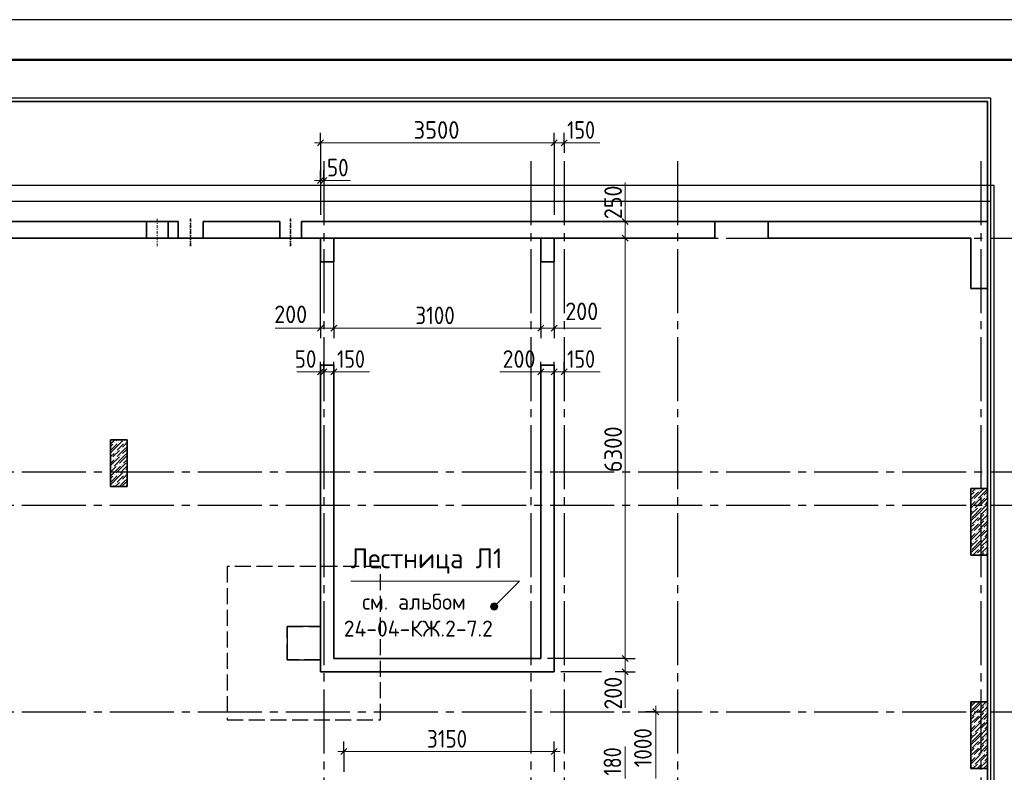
# Model space of a CAD drawing. Header units: millimetres. Extents: x 0 to 21000, y 0 to 14850.
# Tile 9 of 9: x 10689 to 16840, y 10149 to 14850. Entities that reach past the tile are written whole.
import ezdxf

# ---------------------------------------------------------------- set-up
doc = ezdxf.new("R2010")
doc.units = ezdxf.units.MM
doc.linetypes.add('______2', pattern=[135, 100, -35])
doc.linetypes.add('______5', pattern=[550, 400, -50, 50, -50])
for name, color, linetype, lineweight in [('Standard', 7, 'Continuous', 25), ('ЖБ Лента фундамента под плитной частью', 7, 'Continuous', 25), ('ЖБ Пилон', 180, 'Continuous', 25), ('Общий01', 7, 'Continuous', 13), ('Примечания', 7, 'Continuous', 13), ('Размерная линия_ общее', 7, 'Continuous', 13)]:
    doc.layers.add(name, color=color, linetype=linetype, lineweight=lineweight)
doc.layers.add('ЖБ Плита Фундамента верхний уровень', color=7, linetype='Continuous', lineweight=25, true_color=0x783c14)
doc.layers.add('ЖБ Стена верхний уровень', color=7, linetype='Continuous', lineweight=25, true_color=0x006e00)
doc.layers.add('Оси', color=7, linetype='______5', true_color=0x656565)
doc.styles.add('ISOCPEUR', font='txt')

msp = doc.modelspace()

# ---------------------------------------------------------------- hatches: boundary and pattern name
at = {"layer": 'ЖБ Пилон', "linetype": 'Continuous', "lineweight": 18, "transparency": 33554687}
for points in [[(11278.75061035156, 12209.49096679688), (11281.25, 12211.99035644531), (11283.75244140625, 12209.49096679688), (11281.25, 12206.99157714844)], [(11305.65795898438, 12210.54077148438), (11308.15734863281, 12213.04016113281), (11310.65979003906, 12210.54077148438), (11308.15734863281, 12208.03833007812)], [(11345.66345214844, 12210.54077148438), (11348.15673828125, 12213.04016113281), (11350.6591796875, 12210.54077148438), (11348.15673828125, 12208.03833007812)], [(11285.65979003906, 12150.537109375), (11288.16223144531, 12153.03955078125), (11290.66162109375, 12150.537109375), (11288.16223144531, 12148.03771972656)], [(11318.75, 12169.49157714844), (11321.24938964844, 12171.99096679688), (11323.75183105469, 12169.49157714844), (11321.24938964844, 12166.9921875)], [(11318.75, 12129.4921875), (11321.24938964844, 12131.99462890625), (11323.75183105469, 12129.4921875), (11321.24938964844, 12126.99279785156)], [(11258.75244140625, 12109.49096679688), (11261.24877929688, 12111.99035644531), (11263.75122070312, 12109.49096679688), (11261.24877929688, 12106.99157714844)], [(11285.65979003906, 12110.53771972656), (11288.16223144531, 12113.04016113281), (11290.66162109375, 12110.53771972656), (11288.16223144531, 12108.03833007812)], [(11298.75183105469, 12069.49157714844), (11301.25427246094, 12071.99096679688), (11303.75366210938, 12069.49157714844), (11301.25427246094, 12066.9921875)], [(11325.6591796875, 12070.54138183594), (11328.16162109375, 12073.04077148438), (11330.66101074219, 12070.54138183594), (11328.16162109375, 12068.03894042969)], [(11358.75244140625, 12089.49279785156), (11360.45837402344, 12091.20290145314), (11360.45837402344, 12087.78477974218)], [(11265.65856933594, 12050.537109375), (11268.16101074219, 12053.03955078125), (11270.66040039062, 12050.537109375), (11268.16101074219, 12048.03771972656)], [(11278.75061035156, 12009.49096679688), (11281.25, 12011.99035644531), (11283.75244140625, 12009.49096679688), (11281.25, 12006.99157714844)], [(11305.65795898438, 12010.53771972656), (11308.15734863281, 12013.04016113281), (11310.65979003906, 12010.53771972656), (11308.15734863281, 12008.03833007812)], [(11338.75122070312, 12029.4921875), (11341.25366210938, 12031.99462890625), (11343.75305175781, 12029.4921875), (11341.25366210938, 12026.99279785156)], [(11345.66345214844, 12010.53771972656), (11348.15673828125, 12013.04016113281), (11350.6591796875, 12010.53771972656), (11348.15673828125, 12008.03833007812)], [(11285.65979003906, 11950.537109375), (11288.16223144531, 11953.03955078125), (11290.66162109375, 11950.537109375), (11288.16223144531, 11948.03771972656)], [(11318.75, 11969.49157714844), (11321.24938964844, 11971.99096679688), (11323.75183105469, 11969.49157714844), (11321.24938964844, 11966.9921875)], [(16658.74938964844, 11909.49096679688), (16661.24877929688, 11911.99035644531), (16663.75122070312, 11909.49096679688), (16661.24877929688, 11906.99157714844)], [(16685.66284179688, 11910.53771972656), (16688.16223144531, 11913.04016113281), (16690.66162109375, 11910.53771972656), (16688.16223144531, 11908.03833007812)], [(16698.7548828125, 11869.49157714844), (16701.25427246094, 11871.99096679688), (16703.75366210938, 11869.49157714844), (16701.25427246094, 11866.9921875)], [(16725.66223144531, 11870.54138183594), (16728.16162109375, 11873.04077148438), (16730.66101074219, 11870.54138183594), (16728.16162109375, 11868.03894042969)], [(16638.75122070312, 11849.49035644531), (16641.25366210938, 11851.98974609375), (16643.75305175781, 11849.49035644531), (16641.25366210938, 11846.99096679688)], [(16665.65856933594, 11850.537109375), (16668.16101074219, 11853.03955078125), (16670.66040039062, 11850.537109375), (16668.16101074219, 11848.03771972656)], [(16678.75061035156, 11809.49096679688), (16681.25305175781, 11811.99035644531), (16683.75244140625, 11809.49096679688), (16681.25305175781, 11806.99157714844)], [(16705.65795898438, 11810.53771972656), (16708.16040039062, 11813.04016113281), (16710.65979003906, 11810.53771972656), (16708.16040039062, 11808.03833007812)], [(16645.65734863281, 11790.53649902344), (16648.15979003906, 11793.03894042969), (16650.6591796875, 11790.53649902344), (16648.15979003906, 11788.04016113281)], [(16685.66284179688, 11750.537109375), (16688.16223144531, 11753.03955078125), (16690.66162109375, 11750.537109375), (16688.16223144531, 11748.03771972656)], [(16718.75, 11769.49157714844), (16721.25244140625, 11771.99096679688), (16723.75183105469, 11769.49157714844), (16721.25244140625, 11766.9921875)], [(16658.74938964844, 11709.49096679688), (16661.24877929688, 11711.99035644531), (16663.75122070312, 11709.49096679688), (16661.24877929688, 11706.99157714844)], [(16685.66284179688, 11710.53771972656), (16688.16223144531, 11713.04016113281), (16690.66162109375, 11710.53771972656), (16688.16223144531, 11708.03833007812)], [(16718.75, 11729.4921875), (16721.25244140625, 11731.99462890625), (16723.75183105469, 11729.4921875), (16721.25244140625, 11726.99279785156)], [(16638.75122070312, 11649.49035644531), (16641.25366210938, 11651.98974609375), (16643.75305175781, 11649.49035644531), (16641.25366210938, 11646.99096679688)], [(16665.65856933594, 11650.537109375), (16668.16101074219, 11653.03955078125), (16670.66040039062, 11650.537109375), (16668.16101074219, 11648.03771972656)], [(16698.7548828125, 11669.49157714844), (16701.25427246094, 11671.99096679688), (16703.75366210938, 11669.49157714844), (16701.25427246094, 11666.9921875)], [(16725.66223144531, 11670.54138183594), (16728.16162109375, 11673.04077148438), (16730.66101074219, 11670.54138183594), (16728.16162109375, 11668.03894042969)], [(16645.65734863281, 11590.53649902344), (16648.15979003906, 11593.03894042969), (16650.6591796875, 11590.53649902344), (16648.15979003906, 11588.04016113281)], [(16678.75061035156, 11609.49096679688), (16681.25305175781, 11611.99035644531), (16683.75244140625, 11609.49096679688), (16681.25305175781, 11606.99157714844)], [(16705.65795898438, 11610.53771972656), (16708.16040039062, 11613.04016113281), (16710.65979003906, 11610.53771972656), (16708.16040039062, 11608.03833007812)], [(16718.75, 11569.49157714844), (16721.25244140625, 11571.99096679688), (16723.75183105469, 11569.49157714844), (16721.25244140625, 11566.9921875)], [(16658.74938964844, 11509.49096679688), (16661.24877929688, 11511.99035644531), (16663.75122070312, 11509.49096679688), (16661.24877929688, 11506.99157714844)], [(16685.66284179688, 11550.537109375), (16688.16223144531, 11553.03955078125), (16690.66162109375, 11550.537109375), (16688.16223144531, 11548.03771972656)], [(16685.66284179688, 11510.53771972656), (16688.16223144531, 11513.04016113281), (16690.66162109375, 11510.53771972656), (16688.16223144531, 11508.03833007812)], [(16718.75, 11529.4921875), (16721.25244140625, 11531.99462890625), (16723.75183105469, 11529.4921875), (16721.25244140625, 11526.99279785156)], [(16648.61505783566, 10588.49487304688), (16648.15979003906, 10588.04016113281), (16647.70396635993, 10588.49487304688)], [(16685.66284179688, 10550.537109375), (16688.16223144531, 10553.03955078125), (16690.66162109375, 10550.537109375), (16688.16223144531, 10548.03771972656)], [(16718.75, 10569.49157714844), (16721.25244140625, 10571.99096679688), (16723.75183105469, 10569.49157714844), (16721.25244140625, 10566.9921875)], [(16718.75, 10529.4921875), (16721.25244140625, 10531.99157714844), (16723.75183105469, 10529.4921875), (16721.25244140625, 10526.99279785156)], [(16658.74938964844, 10509.49096679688), (16661.24877929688, 10511.99035644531), (16663.75122070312, 10509.49096679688), (16661.24877929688, 10506.99157714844)], [(16685.66284179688, 10510.53771972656), (16688.16223144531, 10513.04016113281), (16690.66162109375, 10510.53771972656), (16688.16223144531, 10508.03833007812)], [(16698.7548828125, 10469.49157714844), (16701.25427246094, 10471.99096679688), (16703.75366210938, 10469.49157714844), (16701.25427246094, 10466.9921875)], [(16725.66223144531, 10470.54138183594), (16728.16162109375, 10473.04077148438), (16730.66101074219, 10470.54138183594), (16728.16162109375, 10468.03894042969)], [(16638.75122070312, 10449.49035644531), (16641.25366210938, 10451.98974609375), (16643.75305175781, 10449.49035644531), (16641.25366210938, 10446.99096679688)], [(16665.65856933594, 10450.537109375), (16668.16101074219, 10453.03955078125), (16670.66040039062, 10450.537109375), (16668.16101074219, 10448.03771972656)], [(16678.75061035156, 10409.49096679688), (16681.25305175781, 10411.99035644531), (16683.75244140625, 10409.49096679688), (16681.25305175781, 10406.99157714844)], [(16705.65795898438, 10410.53771972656), (16708.16040039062, 10413.04016113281), (16710.65979003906, 10410.53771972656), (16708.16040039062, 10408.03833007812)], [(16645.65734863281, 10390.53649902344), (16648.15979003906, 10393.03894042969), (16650.6591796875, 10390.53649902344), (16648.15979003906, 10388.04016113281)], [(16685.66284179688, 10350.537109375), (16688.16223144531, 10353.03955078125), (16690.66162109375, 10350.537109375), (16688.16223144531, 10348.03771972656)], [(16718.75, 10369.49157714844), (16721.25244140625, 10371.99096679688), (16723.75183105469, 10369.49157714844), (16721.25244140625, 10366.9921875)], [(16658.74938964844, 10309.49096679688), (16661.24877929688, 10311.99035644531), (16663.75122070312, 10309.49096679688), (16661.24877929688, 10306.99157714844)], [(16685.66284179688, 10310.53771972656), (16688.16223144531, 10313.04016113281), (16690.66162109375, 10310.53771972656), (16688.16223144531, 10308.03833007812)], [(16698.7548828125, 10269.49157714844), (16701.25427246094, 10271.99096679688), (16703.75366210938, 10269.49157714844), (16701.25427246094, 10266.9921875)], [(16718.75, 10329.4921875), (16721.25244140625, 10331.99157714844), (16723.75183105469, 10329.4921875), (16721.25244140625, 10326.99279785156)], [(16725.66223144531, 10270.54138183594), (16728.16162109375, 10273.04077148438), (16730.66101074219, 10270.54138183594), (16728.16162109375, 10268.03894042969)], [(16638.75122070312, 10249.49035644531), (16641.25366210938, 10251.98974609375), (16643.75305175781, 10249.49035644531), (16641.25366210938, 10246.99096679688)], [(16665.65856933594, 10250.537109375), (16668.16101074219, 10253.03955078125), (16670.66040039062, 10250.537109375), (16668.16101074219, 10248.03771972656)], [(16678.75061035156, 10209.49096679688), (16681.25305175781, 10211.99035644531), (16683.75244140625, 10209.49096679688), (16681.25305175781, 10206.99157714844)], [(16705.65795898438, 10210.53771972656), (16708.16040039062, 10213.04016113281), (16710.65979003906, 10210.53771972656), (16708.16040039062, 10208.03833007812)], [(16645.65734863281, 10190.53649902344), (16648.15979003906, 10193.03894042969), (16650.6591796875, 10190.53649902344), (16648.15979003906, 10188.04016113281)], [(16721.09050075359, 10171.82922363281), (16721.25244140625, 10171.99096679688), (16721.41418457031, 10171.82922363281)]]:
    msp.add_hatch(color=7, dxfattribs=at).paths.add_polyline_path(points, flags=16)
at = {"layer": 'Общий01', "linetype": 'Continuous', "lineweight": 13, "transparency": 33554687}
for points in [[(13668.66149902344, 11168.65844726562), (13636.84387207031, 11200.47607421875), (13631.11267089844, 11190.29235839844)], [(13674.3896484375, 11178.83911132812), (13647.02453613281, 11206.20422363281), (13636.84387207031, 11200.47607421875)], [(13674.3896484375, 11178.83911132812), (13636.84387207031, 11200.47607421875), (13668.66149902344, 11168.65844726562)], [(13674.3896484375, 11190.29235839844), (13658.47778320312, 11206.20422363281), (13647.02453613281, 11206.20422363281)], [(13674.3896484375, 11190.29235839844), (13647.02453613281, 11206.20422363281), (13674.3896484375, 11178.83911132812)], [(13658.47778320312, 11206.20422363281), (13674.3896484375, 11190.29235839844), (13668.66149902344, 11200.47607421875)], [(13668.66149902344, 11168.65844726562), (13631.11267089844, 11190.29235839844), (13658.47778320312, 11162.92724609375)], [(13658.47778320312, 11162.92724609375), (13631.11267089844, 11190.29235839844), (13631.11267089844, 11178.83911132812)], [(13658.47778320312, 11162.92724609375), (13631.11267089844, 11178.83911132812), (13647.02453613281, 11162.92724609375)], [(13647.02453613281, 11162.92724609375), (13631.11267089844, 11178.83911132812), (13636.84387207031, 11168.65844726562)]]:
    msp.add_hatch(color=7, dxfattribs=at).paths.add_polyline_path(points)

# ---------------------------------------------------------------- linework, layer by layer
at = {"layer": 'Standard', "color": 7, "linetype": 'Continuous', "lineweight": 25, "transparency": 33554687}
msp.add_lwpolyline([(-5.684341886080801e-12, 0), (21000, 0), (21000, 14850), (-5.684341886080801e-12, 14850), (-5.684341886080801e-12, 0)], close=True, dxfattribs=at)
at = {"layer": 'Standard', "color": 7, "linetype": 'Continuous', "lineweight": 13, "transparency": 33554687}
msp.add_lwpolyline([(21000.00305175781, 14850), (0, 14850), (0, 0), (21000.00305175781, 0), (21000.00305175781, 14850)], dxfattribs=at)
at = {"layer": 'Standard', "color": 7, "linetype": 'Continuous', "lineweight": 50, "transparency": 33554687}
msp.add_lwpolyline([(999.9999999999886, 14600), (20750, 14600), (20750, 250), (1000, 250), (999.9999999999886, 14600)], close=True, dxfattribs=at)
at = {"layer": 'Standard', "color": 7, "linetype": 'Continuous', "lineweight": -3, "transparency": 33554687}
msp.add_lwpolyline([(3631.289672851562, 4171.826171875), (16756.28967285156, 4171.826171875), (16756.28967285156, 14359.326171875), (3631.289672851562, 14359.326171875), (3631.289672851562, 4171.826171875)], dxfattribs=at)
at = {"layer": 'Standard', "color": 7, "linetype": 'Continuous', "lineweight": 35, "transparency": 33554687}
msp.add_lwpolyline([(3756.289672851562, 4296.829223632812), (16735.45837402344, 4296.829223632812), (16735.45837402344, 14338.49487304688), (3756.289672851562, 14338.49487304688), (3756.289672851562, 4296.829223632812)], dxfattribs=at)
at = {"layer": 'Standard', "color": 254, "linetype": 'Continuous', "lineweight": -3, "true_color": 0xc4c4ff, "transparency": 33554687}
msp.add_lwpolyline([(3318.789672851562, 4085.787963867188), (16777.12707519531, 4085.787963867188), (16777.12707519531, 13813.81225585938), (3318.789672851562, 13813.81225585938), (3318.789672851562, 4085.787963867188)], dxfattribs=at)
at = {"layer": 'ЖБ Лента фундамента под плитной частью', "color": 253, "linetype": '______2', "lineweight": -3, "true_color": 0xa0a0a0, "transparency": 33554687}
for p, q in [((12943.72253417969, 11434.32922363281), (11985.38513183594, 11434.32922363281)), ((11985.38513183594, 11434.32922363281), (11985.38513183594, 10475.99487304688)), ((12943.72253417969, 10475.99487304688), (12943.72253417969, 11434.32922363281)), ((12360.38818359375, 11059.326171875), (12568.71948242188, 11059.326171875)), ((12360.38818359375, 10850.99487304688), (12360.38818359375, 11059.326171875)), ((12568.71948242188, 11059.326171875), (12568.71948242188, 10850.99487304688)), ((12568.71948242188, 10850.99487304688), (12360.38818359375, 10850.99487304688)), ((11985.38513183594, 10475.99487304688), (12943.72253417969, 10475.99487304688))]:
    msp.add_line(p, q, dxfattribs=at)
at = {"layer": 'ЖБ Пилон', "color": 7, "linetype": 'Continuous', "lineweight": 35, "transparency": 33554687}
for p, q in [((11360.45837402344, 12225.99487304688), (11256.28967285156, 12225.99487304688)), ((11256.28967285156, 12225.99487304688), (11256.28967285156, 11934.32922363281)), ((11256.29272460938, 12225.99792480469), (11256.29272460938, 11934.32922363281)), ((11360.45837402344, 12225.99792480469), (11256.29272460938, 12225.99792480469)), ((11360.45837402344, 11934.32922363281), (11360.45837402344, 12225.99792480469)), ((11360.45837402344, 11934.32922363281), (11360.45837402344, 12225.99487304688)), ((11256.28967285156, 11934.32922363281), (11360.45837402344, 11934.32922363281)), ((11256.29272460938, 11934.32922363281), (11360.45837402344, 11934.32922363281)), ((16735.45837402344, 11921.82922363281), (16631.29272460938, 11921.82922363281)), ((16631.29272460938, 11921.82922363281), (16631.29272460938, 11505.16052246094)), ((16631.29272460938, 11921.82922363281), (16631.29272460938, 11505.16052246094)), ((16735.45837402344, 11921.82922363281), (16631.29272460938, 11921.82922363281)), ((16735.45837402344, 11505.16052246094), (16735.45837402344, 11921.82922363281)), ((16735.45837402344, 11505.16052246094), (16735.45837402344, 11921.82922363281)), ((16631.29272460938, 11505.16052246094), (16735.45837402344, 11505.16052246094)), ((16631.29272460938, 11505.16052246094), (16735.45837402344, 11505.16052246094)), ((16735.45837402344, 10588.49487304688), (16631.29272460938, 10588.49487304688)), ((16631.29272460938, 10588.49487304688), (16631.29272460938, 10171.82922363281)), ((16631.29272460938, 10588.49487304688), (16631.29272460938, 10171.82922363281)), ((16735.45837402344, 10588.49487304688), (16631.29272460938, 10588.49487304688)), ((16735.45837402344, 10171.82922363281), (16735.45837402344, 10588.49487304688)), ((16735.45837402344, 10171.82922363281), (16735.45837402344, 10588.49487304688)), ((16631.29272460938, 10171.82922363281), (16735.45837402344, 10171.82922363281)), ((16631.29272460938, 10171.82922363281), (16735.45837402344, 10171.82922363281))]:
    msp.add_line(p, q, dxfattribs=at)
at = {"layer": 'ЖБ Пилон', "color": 251, "linetype": 'Continuous', "lineweight": 18, "true_color": 0x494949, "transparency": 33554687}
for p, q in [((11298.15673828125, 12200.537109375), (11256.28967285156, 12158.66578461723)), ((11256.29272460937, 12224.53180739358), (11257.75891659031, 12225.99792480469)), ((11271.24938964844, 12199.49035644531), (11256.29272460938, 12184.53369140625)), ((11283.61511230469, 12225.99487304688), (11258.15734863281, 12200.537109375)), ((11271.24938964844, 12159.49096679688), (11331.25, 12219.49157714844)), ((11297.76000976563, 12225.99792480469), (11291.25366210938, 12219.49157714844)), ((11338.16223144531, 12200.537109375), (11298.15673828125, 12160.53771972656)), ((11318.16101074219, 12220.54138183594), (11323.61616663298, 12225.99487304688)), ((11360.45837402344, 12208.69907599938), (11331.25, 12179.4921875)), ((11338.16223144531, 12160.53771972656), (11360.45837402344, 12182.83726473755)), ((11360.45837402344, 12222.8422901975), (11358.15734863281, 12220.54138183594)), ((11256.28967285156, 12118.67285089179), (11258.15734863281, 12120.54138183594)), ((11271.24938964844, 12159.49096679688), (11256.29272460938, 12144.53430175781)), ((11311.24877929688, 12119.49157714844), (11256.29272460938, 12064.5299315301)), ((11258.15734863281, 12120.54138183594), (11278.16162109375, 12140.53649902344)), ((11311.24877929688, 12159.49096679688), (11271.24938964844, 12119.49157714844)), ((11338.16223144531, 12120.54138183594), (11278.16162109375, 12060.53771972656)), ((11338.16223144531, 12160.53771972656), (11298.15673828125, 12120.54138183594)), ((11360.45837402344, 12128.70178222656), (11311.24877929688, 12079.4921875)), ((11331.25, 12139.49279785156), (11351.25427246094, 12159.49096679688)), ((11360.45837402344, 12142.83582332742), (11338.16223144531, 12120.54138183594)), ((11351.25427246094, 12159.49096679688), (11360.45837402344, 12168.69787791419)), ((11278.16162109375, 12100.537109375), (11256.28967285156, 12078.66516113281)), ((11256.29272460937, 12024.53180739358), (11291.25366210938, 12059.49096679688)), ((11318.16101074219, 12060.53771972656), (11258.15734863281, 12000.537109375)), ((11351.25427246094, 12079.4921875), (11291.25366210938, 12019.49157714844)), ((11360.45837402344, 12102.83813476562), (11338.16223144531, 12080.5419921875)), ((11338.16223144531, 12040.53649902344), (11358.15734863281, 12060.53771972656)), ((11258.15734863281, 12040.53649902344), (11256.28967285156, 12038.66901323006)), ((11298.15673828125, 12000.537109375), (11256.28967285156, 11958.66578461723)), ((11271.24938964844, 11999.49035644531), (11256.29272460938, 11984.53369140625)), ((11271.24938964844, 11959.49096679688), (11331.25, 12019.49157714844)), ((11338.16223144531, 12000.537109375), (11298.15673828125, 11960.53771972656)), ((11318.16101074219, 12020.54138183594), (11338.16223144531, 12040.53649902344)), ((11360.45837402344, 12008.69907599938), (11331.25, 11979.4921875)), ((11360.45837402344, 12048.69736760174), (11351.25427246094, 12039.49279785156)), ((11360.45837402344, 12022.8422901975), (11358.15734863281, 12020.54138183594)), ((11271.24938964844, 11959.49096679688), (11256.29272460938, 11944.53430175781)), ((11271.95150354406, 11934.32922363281), (11278.16162109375, 11940.53649902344)), ((11311.24877929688, 11959.49096679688), (11286.08703613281, 11934.32922363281)), ((11338.16223144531, 11960.53771972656), (11311.94773615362, 11934.32922363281)), ((11331.25, 11939.49279785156), (11351.25427246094, 11959.49096679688)), ((11338.16223144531, 11960.53771972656), (11360.45837402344, 11982.83726473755)), ((11351.25427246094, 11959.49096679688), (11360.45837402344, 11968.69787791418)), ((11360.45837402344, 11942.83582332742), (11351.95112526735, 11934.32922363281)), ((16633.59069824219, 11921.82922363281), (16631.29272460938, 11919.53125)), ((16678.16162109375, 11900.537109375), (16631.29272460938, 11853.66821289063)), ((16631.29272460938, 11879.53185429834), (16651.25427246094, 11899.49035644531)), ((16638.16223144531, 11900.537109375), (16658.16040039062, 11920.54138183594)), ((16711.24877929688, 11919.49157714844), (16651.25427246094, 11859.49096679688)), ((16658.16040039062, 11920.54138183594), (16659.4486353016, 11921.82922363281)), ((16673.58990953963, 11921.82922363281), (16671.25244140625, 11919.49157714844)), ((16735.45837402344, 11917.83738689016), (16678.16162109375, 11860.53771972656)), ((16699.44782836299, 11921.82922363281), (16698.15979003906, 11920.54138183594)), ((16735.45837402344, 11903.70055093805), (16711.24877929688, 11879.4921875)), ((16631.29272460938, 11799.53002929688), (16691.25366210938, 11859.49096679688)), ((16658.16040039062, 11840.53649902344), (16631.29272460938, 11813.6715563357)), ((16718.16101074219, 11860.53771972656), (16658.16040039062, 11800.537109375)), ((16671.25244140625, 11759.49096679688), (16731.25305175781, 11819.49157714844)), ((16735.45837402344, 11863.6962890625), (16691.25366210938, 11819.49157714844)), ((16718.16101074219, 11820.54138183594), (16735.45837402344, 11837.833466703)), ((16671.25244140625, 11799.49035644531), (16631.29272460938, 11759.53063964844)), ((16631.29272460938, 11773.67248535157), (16638.16223144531, 11780.5419921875)), ((16671.25244140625, 11759.49096679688), (16631.29272460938, 11719.53125)), ((16698.15979003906, 11800.537109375), (16638.16223144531, 11740.53649902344)), ((16711.24877929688, 11759.49096679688), (16671.25244140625, 11719.49157714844)), ((16735.45837402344, 11797.83345822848), (16698.15979003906, 11760.53771972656)), ((16735.45837402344, 11757.83427485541), (16698.15979003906, 11720.54138183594)), ((16735.45837402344, 11783.69750976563), (16731.25305175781, 11779.4921875)), ((16678.16162109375, 11700.537109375), (16631.29272460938, 11653.66821289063)), ((16631.29272460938, 11679.53185429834), (16651.25427246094, 11699.49035644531)), ((16638.16223144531, 11700.537109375), (16658.16040039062, 11720.54138183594)), ((16711.24877929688, 11719.49157714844), (16651.25427246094, 11659.49096679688)), ((16658.16040039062, 11720.54138183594), (16678.16162109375, 11740.53649902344)), ((16735.45837402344, 11717.83738689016), (16678.16162109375, 11660.53771972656)), ((16735.45837402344, 11703.70055093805), (16711.24877929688, 11679.4921875)), ((16731.25305175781, 11739.49279785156), (16735.45837402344, 11743.6974784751)), ((16631.29272460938, 11599.53002929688), (16691.25366210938, 11659.49096679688)), ((16658.16040039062, 11640.53649902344), (16631.29272460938, 11613.6715563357)), ((16718.16101074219, 11660.53771972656), (16658.16040039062, 11600.537109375)), ((16735.45837402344, 11663.6962890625), (16691.25366210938, 11619.49157714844)), ((16718.16101074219, 11620.54138183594), (16735.45837402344, 11637.833466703)), ((16671.25244140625, 11599.49035644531), (16631.29272460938, 11559.53063964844)), ((16631.29272460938, 11573.67248535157), (16638.16223144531, 11580.5419921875)), ((16698.15979003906, 11600.537109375), (16638.16223144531, 11540.53649902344)), ((16671.25244140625, 11559.49096679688), (16731.25305175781, 11619.49157714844)), ((16735.45837402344, 11597.83345822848), (16698.15979003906, 11560.53771972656)), ((16735.45837402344, 11583.69750976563), (16731.25305175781, 11579.4921875)), ((16671.25244140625, 11559.49096679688), (16631.29272460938, 11519.53125)), ((16642.7842338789, 11505.16052246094), (16658.16040039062, 11520.54138183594)), ((16658.16040039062, 11520.54138183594), (16678.16162109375, 11540.53649902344)), ((16711.24877929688, 11559.49096679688), (16671.25244140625, 11519.49157714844)), ((16711.24877929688, 11519.49157714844), (16696.91918242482, 11505.16052246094)), ((16735.45837402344, 11557.83427485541), (16698.15979003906, 11520.54138183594)), ((16735.45837402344, 11517.83738689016), (16722.78215433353, 11505.16052246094)), ((16731.25305175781, 11539.49279785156), (16735.45837402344, 11543.6974784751)), ((16660.25695800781, 10588.49487304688), (16631.29272460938, 10559.53063964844)), ((16631.29272460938, 10573.67248535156), (16638.16223144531, 10580.5419921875)), ((16686.11816620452, 10588.49487304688), (16638.16223144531, 10540.53649902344)), ((16671.25244140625, 10559.49096679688), (16700.25634765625, 10588.49487304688)), ((16726.11907635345, 10588.49487304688), (16698.15979003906, 10560.53771972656)), ((16735.45837402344, 10583.69750976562), (16731.25305175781, 10579.4921875)), ((16671.25244140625, 10559.49096679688), (16631.29272460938, 10519.53125)), ((16638.16223144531, 10500.537109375), (16658.16040039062, 10520.54138183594)), ((16711.24877929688, 10519.49157714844), (16651.25427246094, 10459.49096679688)), ((16658.16040039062, 10520.54138183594), (16678.16162109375, 10540.53649902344)), ((16711.24877929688, 10559.49096679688), (16671.25244140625, 10519.49157714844)), ((16735.45837402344, 10557.83427485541), (16698.15979003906, 10520.54138183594)), ((16731.25305175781, 10539.49279785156), (16735.45837402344, 10543.6974784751)), ((16678.16162109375, 10500.537109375), (16631.29272460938, 10453.66821289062)), ((16631.29272460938, 10479.53185429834), (16651.25427246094, 10499.49035644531)), ((16631.29272460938, 10399.53002929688), (16691.25366210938, 10459.49096679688)), ((16718.16101074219, 10460.53771972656), (16658.16040039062, 10400.537109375)), ((16735.45837402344, 10517.83738689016), (16678.16162109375, 10460.53771972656)), ((16735.45837402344, 10463.6962890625), (16691.25366210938, 10419.49157714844)), ((16735.45837402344, 10503.70055093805), (16711.24877929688, 10479.4921875)), ((16658.16040039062, 10440.53649902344), (16631.29272460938, 10413.6715563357)), ((16671.25244140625, 10399.49035644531), (16631.29272460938, 10359.53063964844)), ((16698.15979003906, 10400.537109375), (16638.16223144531, 10340.53649902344)), ((16671.25244140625, 10359.49096679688), (16731.25305175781, 10419.49157714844)), ((16735.45837402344, 10397.83345822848), (16698.15979003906, 10360.53771972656)), ((16718.16101074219, 10420.54138183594), (16735.45837402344, 10437.833466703)), ((16631.29272460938, 10373.67248535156), (16638.16223144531, 10380.5419921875)), ((16671.25244140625, 10359.49096679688), (16631.29272460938, 10319.53125)), ((16658.16040039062, 10320.54138183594), (16678.16162109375, 10340.53649902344)), ((16711.24877929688, 10359.49096679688), (16671.25244140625, 10319.49157714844)), ((16735.45837402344, 10357.83427485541), (16698.15979003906, 10320.54138183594)), ((16735.45837402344, 10383.69750976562), (16731.25305175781, 10379.4921875)), ((16731.25305175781, 10339.49279785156), (16735.45837402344, 10343.6974784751)), ((16678.16162109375, 10300.537109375), (16631.29272460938, 10253.66821289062)), ((16631.29272460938, 10279.53185429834), (16651.25427246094, 10299.49035644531)), ((16638.16223144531, 10300.537109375), (16658.16040039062, 10320.54138183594)), ((16711.24877929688, 10319.49157714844), (16651.25427246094, 10259.49096679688)), ((16735.45837402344, 10317.83738689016), (16678.16162109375, 10260.53771972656)), ((16735.45837402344, 10303.70055093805), (16711.24877929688, 10279.4921875)), ((16631.29272460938, 10199.53002929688), (16691.25366210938, 10259.49096679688)), ((16658.16040039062, 10240.53649902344), (16631.29272460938, 10213.6715563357)), ((16718.16101074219, 10260.53771972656), (16658.16040039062, 10200.537109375)), ((16683.59069824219, 10171.82922363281), (16731.25305175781, 10219.49157714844)), ((16735.45837402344, 10263.6962890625), (16691.25366210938, 10219.49157714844)), ((16718.16101074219, 10220.54138183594), (16735.45837402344, 10237.833466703)), ((16631.29272460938, 10173.67248535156), (16638.16223144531, 10180.5419921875)), ((16671.25244140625, 10199.49035644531), (16643.59130859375, 10171.82922363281)), ((16698.15979003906, 10200.537109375), (16669.4533644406, 10171.82922363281)), ((16735.45837402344, 10197.83345822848), (16709.45215543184, 10171.82922363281)), ((16735.45837402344, 10183.69750976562), (16731.25305175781, 10179.4921875))]:
    msp.add_line(p, q, dxfattribs=at)
at = {"layer": 'ЖБ Плита Фундамента верхний уровень', "color": 253, "linetype": 'Continuous', "lineweight": -3, "true_color": 0xa0a0a0, "transparency": 33554687}
for p, q in [((16756.28967285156, 13713.49792480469), (3631.289672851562, 13713.49792480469)), ((16756.28967285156, 4171.826171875), (16756.28967285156, 13713.49792480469)), ((12568.71948242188, 11059.326171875), (12360.38818359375, 11059.326171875)), ((12360.38818359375, 11059.326171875), (12360.38818359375, 10850.99487304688)), ((12568.71948242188, 10850.99487304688), (12568.71948242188, 11059.326171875)), ((12360.38818359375, 10850.99487304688), (12568.71948242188, 10850.99487304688))]:
    msp.add_line(p, q, dxfattribs=at)
at = {"layer": 'ЖБ Стена верхний уровень', "color": 7, "linetype": 'Continuous', "lineweight": 35, "transparency": 33554687}
for p, q in [((11480.43518066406, 13588.49487304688), (3756.289672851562, 13588.49487304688)), ((11480.43518066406, 13588.49487304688), (11480.43518066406, 13484.32922363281)), ((11615.85083007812, 13588.49487304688), (11480.43518066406, 13588.49487304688)), ((11615.85083007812, 13484.32922363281), (11615.85083007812, 13588.49487304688)), ((11677.93273925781, 13588.49487304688), (11615.85083007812, 13588.49487304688)), ((11677.93273925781, 13588.49487304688), (11677.93273925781, 13484.32922363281)), ((11835.01892089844, 13484.32922363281), (11835.01892089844, 13588.49487304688)), ((12313.76647949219, 13588.49487304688), (11835.01892089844, 13588.49487304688)), ((12313.76647949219, 13588.49487304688), (12313.76647949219, 13484.32922363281)), ((12449.18518066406, 13484.32922363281), (12449.18518066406, 13588.49487304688)), ((16631.29272460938, 13588.49487304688), (12449.18518066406, 13588.49487304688)), ((15364.6240234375, 13588.49487304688), (15031.29272460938, 13588.49487304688)), ((15031.29272460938, 13588.49487304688), (15031.29272460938, 13484.32922363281)), ((15364.6240234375, 13484.32922363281), (15364.6240234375, 13588.49487304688)), ((16735.45837402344, 13588.49487304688), (16631.29272460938, 13588.49487304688)), ((16735.45837402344, 13171.82922363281), (16735.45837402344, 13588.49487304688)), ((3860.458374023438, 13484.32922363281), (11480.43518066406, 13484.32922363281)), ((11480.43518066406, 13484.32922363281), (11615.85083007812, 13484.32922363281)), ((11615.85083007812, 13484.32922363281), (15031.29272460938, 13484.32922363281)), ((11677.93273925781, 13484.32922363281), (11835.01892089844, 13484.32922363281)), ((12313.76647949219, 13484.32922363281), (12449.18518066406, 13484.32922363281)), ((12652.05383300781, 13484.32922363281), (12568.71948242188, 13484.32922363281)), ((12568.71948242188, 13484.32922363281), (12568.78967285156, 13338.49487304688)), ((12652.1240234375, 13338.49487304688), (12652.05383300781, 13484.32922363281)), ((14027.12707519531, 13484.32922363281), (13943.79272460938, 13484.32922363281)), ((13943.79272460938, 13484.32922363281), (13943.85986328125, 13338.49487304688)), ((14027.19421386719, 13338.49487304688), (14027.12707519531, 13484.32922363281)), ((15364.6240234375, 13484.32922363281), (16631.29272460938, 13484.32922363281)), ((16631.29272460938, 13484.32922363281), (16631.29272460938, 13171.82922363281)), ((12568.78967285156, 13338.49487304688), (12652.1240234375, 13338.49487304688)), ((13943.85986328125, 13338.49487304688), (14027.19421386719, 13338.49487304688)), ((16631.29272460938, 13171.82922363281), (16735.45837402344, 13171.82922363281)), ((12568.86291503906, 12692.66052246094), (12568.78967285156, 10859.326171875)), ((12652.19421386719, 12692.66052246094), (12568.86291503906, 12692.66052246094)), ((12652.1240234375, 10859.326171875), (12652.19421386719, 12692.66052246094)), ((13943.93005371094, 12692.66052246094), (13943.85986328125, 10859.326171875)), ((14027.26440429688, 12692.66052246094), (13943.93005371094, 12692.66052246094)), ((14027.19421386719, 10775.99487304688), (14027.26440429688, 12692.66052246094)), ((12568.78967285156, 10859.326171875), (12568.78967285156, 10775.99487304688)), ((13943.85986328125, 10859.326171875), (12652.1240234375, 10859.326171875)), ((12568.78967285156, 10775.99487304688), (13943.85986328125, 10775.99487304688)), ((13943.85986328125, 10775.99487304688), (14027.19421386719, 10775.99487304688))]:
    msp.add_line(p, q, dxfattribs=at)
at = {"layer": 'ЖБ Стена верхний уровень', "color": 7, "linetype": 'Continuous', "lineweight": 18, "transparency": 33554687}
for points in [[(11548.14147949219, 13588.40942382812), (11548.14147949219, 13605.84106445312), (11548.14147949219, 13588.40942382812)], [(11548.14147949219, 13581.5185546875), (11548.14147949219, 13574.74670410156), (11548.14147949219, 13581.5185546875)], [(11548.14147949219, 13550.14343261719), (11548.14147949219, 13567.57507324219), (11548.14147949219, 13550.14343261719)], [(11548.14147949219, 13543.68591308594), (11548.14147949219, 13536.9140625), (11548.14147949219, 13543.68591308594)], [(11548.14147949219, 13512.45422363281), (11548.14147949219, 13529.8828125), (11548.14147949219, 13512.45422363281)], [(11548.14147949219, 13505.56030273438), (11548.14147949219, 13498.78845214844), (11548.14147949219, 13505.56030273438)], [(11548.14147949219, 13474.19128417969), (11548.14147949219, 13491.61987304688), (11548.14147949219, 13474.19128417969)], [(11548.14147949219, 13467.72766113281), (11548.14147949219, 13460.9619140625), (11548.14147949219, 13467.72766113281)], [(11548.14147949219, 13434.814453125), (11548.14147949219, 13452.24304199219), (11548.14147949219, 13434.814453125)]]:
    msp.add_lwpolyline(points, dxfattribs=at)
at = {"layer": 'ЖБ Стена верхний уровень', "color": 7, "linetype": 'Continuous', "lineweight": 35, "transparency": 33554687}
for points in [[(11756.47583007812, 13588.40942382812), (11756.47583007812, 13605.84106445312), (11756.47583007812, 13588.40942382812)], [(12381.47277832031, 13588.40942382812), (12381.47277832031, 13605.84106445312), (12381.47277832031, 13588.40942382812)], [(11756.47583007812, 13581.5185546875), (11756.47583007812, 13574.74670410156), (11756.47583007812, 13581.5185546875)], [(11756.47583007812, 13550.14343261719), (11756.47583007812, 13567.57507324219), (11756.47583007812, 13550.14343261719)], [(11756.47583007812, 13543.68591308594), (11756.47583007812, 13536.9140625), (11756.47583007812, 13543.68591308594)], [(12381.47277832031, 13581.5185546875), (12381.47277832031, 13574.74670410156), (12381.47277832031, 13581.5185546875)], [(12381.47277832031, 13550.14343261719), (12381.47277832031, 13567.57507324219), (12381.47277832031, 13550.14343261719)], [(12381.47277832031, 13543.68591308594), (12381.47277832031, 13536.9140625), (12381.47277832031, 13543.68591308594)], [(11756.47583007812, 13512.45422363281), (11756.47583007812, 13529.8828125), (11756.47583007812, 13512.45422363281)], [(11756.47583007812, 13505.56030273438), (11756.47583007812, 13498.78845214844), (11756.47583007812, 13505.56030273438)], [(11756.47583007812, 13474.19128417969), (11756.47583007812, 13491.61987304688), (11756.47583007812, 13474.19128417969)], [(12381.47277832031, 13512.45422363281), (12381.47277832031, 13529.8828125), (12381.47277832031, 13512.45422363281)], [(12381.47277832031, 13505.56030273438), (12381.47277832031, 13498.78845214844), (12381.47277832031, 13505.56030273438)], [(12381.47277832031, 13474.19128417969), (12381.47277832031, 13491.61987304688), (12381.47277832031, 13474.19128417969)], [(11756.47583007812, 13467.73376464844), (11756.47583007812, 13460.9619140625), (11756.47583007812, 13467.73376464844)], [(11756.47583007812, 13434.814453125), (11756.47583007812, 13452.24304199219), (11756.47583007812, 13434.814453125)], [(12381.47277832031, 13467.73376464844), (12381.47277832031, 13460.9619140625), (12381.47277832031, 13467.73376464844)], [(12381.47277832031, 13434.814453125), (12381.47277832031, 13452.24304199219), (12381.47277832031, 13434.814453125)]]:
    msp.add_lwpolyline(points, dxfattribs=at)
at = {"layer": 'Общий01', "color": 7, "linetype": 'Continuous', "lineweight": 13, "transparency": 33554687}
for p, q in [((13636.84387207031, 11200.47607421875), (13636.84387207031, 11200.47607421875)), ((13668.66149902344, 11200.47607421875), (13668.66149902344, 11200.47607421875)), ((13636.84387207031, 11168.65844726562), (13636.84387207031, 11168.65844726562)), ((13668.66149902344, 11168.65844726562), (13668.66149902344, 11168.65844726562))]:
    msp.add_line(p, q, dxfattribs=at)
msp.add_lwpolyline([(12756.84814453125, 11343.66455078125), (13811.84997558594, 11343.66455078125), (13652.74963378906, 11184.56420898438)], dxfattribs=at)
msp.add_circle((13652.74963378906, 11184.56420898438), 22.50000019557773, dxfattribs=at)
at = {"layer": 'Оси', "color": 8, "linetype": '______5', "lineweight": -3, "transparency": 33554687}
for p, q in [((12589.62707519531, 13967.14172363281), (12589.62707519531, 3465.396118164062)), ((13881.29272460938, 13967.14172363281), (13881.29272460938, 3465.396118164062)), ((14089.62707519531, 13967.14172363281), (14089.62707519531, 3465.396118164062)), ((14797.95837402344, 13967.14172363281), (14797.95837402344, 3465.396118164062)), ((16693.79272460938, 13967.14172363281), (16693.79272460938, 3465.396118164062)), ((3001.705932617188, 13484.32922363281), (17901.24816894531, 13484.32922363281)), ((3001.705932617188, 12025.99792480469), (17901.24816894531, 12025.99792480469)), ((3001.705932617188, 11817.66357421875), (17901.24816894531, 11817.66357421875)), ((3001.705932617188, 10525.99792480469), (17901.24816894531, 10525.99792480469))]:
    msp.add_line(p, q, dxfattribs=at)
at = {"layer": 'Примечания', "color": 7, "linetype": 'Continuous', "lineweight": 13, "transparency": 33554687}
for p, q in [((14089.62707519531, 14081.24389648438), (14312.54272460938, 14081.24389648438)), ((12589.62707519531, 13846.18225097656), (12755.87768554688, 13846.18225097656)), ((14471.53625488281, 13588.49487304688), (14471.53625488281, 13833.0810546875)), ((12568.78967285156, 12923.06213378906), (12283.79211425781, 12923.06213378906)), ((14027.12707519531, 12923.06213378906), (14320.87707519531, 12923.06213378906)), ((12568.78967285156, 12650.44860839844), (12419.62585449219, 12650.44860839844)), ((12652.1240234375, 12650.44860839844), (12874.20959472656, 12650.44860839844)), ((13943.79272460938, 12650.44860839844), (13687.54577636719, 12650.44860839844)), ((14089.62707519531, 12650.44860839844), (14315.87829589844, 12650.44860839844)), ((14471.53625488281, 10775.99792480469), (14471.53625488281, 10551.41296386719)), ((14471.53625488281, 10109.33227539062), (14471.53625488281, 10310.58044433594))]:
    msp.add_line(p, q, dxfattribs=at)
at = {"layer": 'Размерная линия_ общее', "color": 7, "linetype": 'Continuous', "lineweight": 25, "transparency": 33554687}
for p, q in [((12550.03967285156, 14062.49389648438), (12587.54577636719, 14099.99084472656)), ((14008.37707519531, 14062.49389648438), (14045.87707519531, 14099.99084472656)), ((14070.87707519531, 14062.49389648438), (14108.37707519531, 14099.99084472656)), ((12550.03967285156, 13827.43225097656), (12587.54577636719, 13864.93225097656)), ((12570.87707519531, 13827.43225097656), (12608.37707519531, 13864.93225097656)), ((14490.283203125, 13569.74487304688), (14452.78015136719, 13607.24792480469)), ((14490.283203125, 13465.57922363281), (14452.78015136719, 13503.07922363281)), ((12550.03967285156, 12904.31213378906), (12587.54577636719, 12941.81518554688)), ((12633.3740234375, 12904.31213378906), (12670.87707519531, 12941.81518554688)), ((13925.04272460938, 12904.31213378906), (13962.54272460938, 12941.81518554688)), ((14008.37707519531, 12904.31213378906), (14045.87707519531, 12941.81518554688)), ((12550.03967285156, 12631.69860839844), (12587.54577636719, 12669.19860839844)), ((12570.87707519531, 12631.69860839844), (12608.37707519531, 12669.19860839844)), ((12633.3740234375, 12631.69860839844), (12670.87707519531, 12669.19860839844)), ((13925.04272460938, 12631.69860839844), (13962.54272460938, 12669.19860839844)), ((14008.37707519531, 12631.69860839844), (14045.87707519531, 12669.19860839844)), ((14070.87707519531, 12631.69860839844), (14108.37707519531, 12669.19860839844)), ((14490.283203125, 10840.58227539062), (14452.78015136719, 10878.07922363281)), ((14490.283203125, 10757.24792480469), (14452.78015136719, 10794.74792480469)), ((14680.50231933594, 10507.24792480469), (14643.00231933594, 10544.74792480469)), ((12695.8740234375, 10259.14611816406), (12733.3740234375, 10296.64306640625)), ((14008.37707519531, 10259.14611816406), (14045.87707519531, 10296.64306640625))]:
    msp.add_line(p, q, dxfattribs=at)
at = {"layer": 'Размерная линия_ общее', "color": 253, "linetype": 'Continuous', "lineweight": -3, "true_color": 0xa0a0a0, "transparency": 33554687}
for p, q in [((12568.78967285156, 14081.24389648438), (12568.78967285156, 14143.74389648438)), ((14027.12707519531, 14081.24389648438), (14027.12707519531, 14143.74389648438)), ((14089.62707519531, 14081.24389648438), (14089.62707519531, 14143.74389648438)), ((12568.78967285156, 14081.24389648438), (12568.78967285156, 14018.74084472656)), ((12568.78967285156, 14081.24389648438), (12568.78967285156, 13630.16357421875)), ((14027.12707519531, 14081.24389648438), (14027.12707519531, 14018.74084472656)), ((14027.12707519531, 14081.24389648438), (14027.12707519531, 13630.16357421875)), ((14089.62707519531, 14081.24389648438), (14089.62707519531, 14018.74084472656)), ((14089.62707519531, 14081.24389648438), (14089.62707519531, 14081.24389648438)), ((12568.78967285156, 13846.18225097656), (12568.78967285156, 13908.67919921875)), ((12589.62707519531, 13846.18225097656), (12589.62707519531, 13908.67919921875)), ((12568.78967285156, 13846.18225097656), (12568.78967285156, 13783.68225097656)), ((12568.78967285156, 13846.18225097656), (12568.78967285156, 13846.18225097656)), ((12589.62707519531, 13846.18225097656), (12589.62707519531, 13783.68225097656)), ((12589.62707519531, 13846.18225097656), (12589.62707519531, 13846.18225097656)), ((14324.20043945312, 13588.49487304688), (14068.78967285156, 13588.49487304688)), ((14471.53625488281, 13588.49487304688), (14409.033203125, 13588.49487304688)), ((14471.53625488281, 13588.49487304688), (14467.19970703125, 13588.49487304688)), ((14471.53625488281, 13588.49487304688), (14534.033203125, 13588.49487304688)), ((14471.53625488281, 13484.32922363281), (14409.033203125, 13484.32922363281)), ((14471.53625488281, 13484.32922363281), (14534.033203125, 13484.32922363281)), ((12568.78967285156, 12923.06213378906), (12568.78967285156, 12985.56518554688)), ((12652.1240234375, 12923.06213378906), (12652.1240234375, 12985.56518554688)), ((13943.79272460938, 12923.06213378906), (13943.79272460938, 12985.56518554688)), ((14027.12707519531, 12923.06213378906), (14027.12707519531, 12985.56518554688)), ((12568.78967285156, 12923.06213378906), (12568.78967285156, 12860.56518554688)), ((12652.1240234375, 12923.06213378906), (12652.1240234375, 12860.56518554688)), ((13943.79272460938, 12923.06213378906), (13943.79272460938, 12860.56518554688)), ((14027.12707519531, 12923.06213378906), (14027.12707519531, 12860.56518554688)), ((12568.78967285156, 12650.44860839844), (12568.78967285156, 12712.95166015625)), ((12589.62707519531, 12650.44860839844), (12589.62707519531, 12712.95166015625)), ((12652.1240234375, 12650.44860839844), (12652.1240234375, 12712.95166015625)), ((13943.79272460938, 12650.44860839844), (13943.79272460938, 12712.95166015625)), ((14027.12707519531, 12650.44860839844), (14027.12707519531, 12712.95166015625)), ((14089.62707519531, 12650.44860839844), (14089.62707519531, 12712.95166015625)), ((12568.78967285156, 12650.44860839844), (12568.78967285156, 12587.94860839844)), ((12568.78967285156, 12650.44860839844), (12568.78967285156, 12650.44860839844)), ((12589.62707519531, 12650.44860839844), (12589.62707519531, 12587.94860839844)), ((12589.62707519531, 12650.44860839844), (12589.62707519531, 12650.44860839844)), ((12652.1240234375, 12650.44860839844), (12652.1240234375, 12587.94860839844)), ((12652.1240234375, 12650.44860839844), (12652.1240234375, 12650.44860839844)), ((13943.79272460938, 12650.44860839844), (13943.79272460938, 12587.94860839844)), ((13943.79272460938, 12650.44860839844), (13943.79272460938, 12650.44860839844)), ((14027.12707519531, 12650.44860839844), (14027.12707519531, 12587.94860839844)), ((14027.12707519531, 12650.44860839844), (14027.12707519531, 12650.44860839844)), ((14089.62707519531, 12650.44860839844), (14089.62707519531, 12587.94860839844)), ((14089.62707519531, 12650.44860839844), (14089.62707519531, 12650.44860839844)), ((14471.53625488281, 10859.33227539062), (14409.033203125, 10859.33227539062)), ((14471.53625488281, 10859.33227539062), (14534.033203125, 10859.33227539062)), ((14324.20043945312, 10775.99792480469), (14068.78967285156, 10775.99792480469)), ((14471.53625488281, 10775.99792480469), (14409.033203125, 10775.99792480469)), ((14471.53625488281, 10775.99792480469), (14534.033203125, 10775.99792480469)), ((14661.75231933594, 10525.99792480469), (14599.24926757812, 10525.99792480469)), ((14661.75231933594, 10525.99792480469), (14724.25231933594, 10525.99792480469)), ((14661.75231933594, 10525.99792480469), (14661.75231933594, 10525.99792480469)), ((12714.6240234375, 10277.89306640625), (12714.6240234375, 10340.39611816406)), ((14027.12707519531, 10277.89306640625), (14027.12707519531, 10340.39611816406)), ((12714.6240234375, 10277.89306640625), (12714.6240234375, 10215.39306640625)), ((12714.6240234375, 10277.89306640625), (12714.6240234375, 10150.99487304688)), ((14027.12707519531, 10277.89306640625), (14027.12707519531, 10215.39306640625)), ((14027.12707519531, 10277.89306640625), (14027.12707519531, 10150.99487304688))]:
    msp.add_line(p, q, dxfattribs=at)
at = {"layer": 'Размерная линия_ общее', "color": 7, "linetype": 'Continuous', "lineweight": 13, "transparency": 33554687}
for p, q in [((12568.78967285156, 14081.24389648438), (12531.29272460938, 14081.24389648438)), ((12568.78967285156, 14081.24389648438), (14027.12707519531, 14081.24389648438)), ((14027.12707519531, 14081.24389648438), (14089.62707519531, 14081.24389648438)), ((14089.62707519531, 14081.24389648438), (14127.12707519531, 14081.24389648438)), ((12568.78967285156, 13846.18225097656), (12531.29272460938, 13846.18225097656)), ((12568.78967285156, 13846.18225097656), (12589.62707519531, 13846.18225097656)), ((12589.62707519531, 13846.18225097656), (12627.12707519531, 13846.18225097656)), ((14471.53625488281, 13588.49487304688), (14471.53625488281, 13625.99792480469)), ((14471.53625488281, 13484.32922363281), (14471.53625488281, 13588.49487304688)), ((14471.53625488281, 10859.33227539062), (14471.53625488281, 13484.32922363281)), ((12568.78967285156, 12923.06213378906), (12531.29272460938, 12923.06213378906)), ((12568.78967285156, 12923.06213378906), (12652.1240234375, 12923.06213378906)), ((12652.1240234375, 12923.06213378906), (13943.79272460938, 12923.06213378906)), ((13943.79272460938, 12923.06213378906), (14027.12707519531, 12923.06213378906)), ((14027.12707519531, 12923.06213378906), (14064.6240234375, 12923.06213378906)), ((12568.78967285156, 12650.44860839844), (12531.29272460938, 12650.44860839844)), ((12568.78967285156, 12650.44860839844), (12589.62707519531, 12650.44860839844)), ((12589.62707519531, 12650.44860839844), (12652.1240234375, 12650.44860839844)), ((12652.1240234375, 12650.44860839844), (12689.62707519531, 12650.44860839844)), ((13943.79272460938, 12650.44860839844), (13906.29272460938, 12650.44860839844)), ((13943.79272460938, 12650.44860839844), (14027.12707519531, 12650.44860839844)), ((14027.12707519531, 12650.44860839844), (14089.62707519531, 12650.44860839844)), ((14089.62707519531, 12650.44860839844), (14127.12707519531, 12650.44860839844)), ((14471.53625488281, 10775.99792480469), (14471.53625488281, 10859.33227539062)), ((14471.53625488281, 10775.99792480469), (14471.53625488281, 10738.49487304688)), ((14661.75231933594, 10525.99792480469), (14661.75231933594, 10563.49792480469)), ((14661.75231933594, 10109.33227539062), (14661.75231933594, 10525.99792480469)), ((12714.6240234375, 10277.89306640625), (12677.12707519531, 10277.89306640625)), ((12714.6240234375, 10277.89306640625), (14027.12707519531, 10277.89306640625)), ((14027.12707519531, 10277.89306640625), (14064.6240234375, 10277.89306640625))]:
    msp.add_line(p, q, dxfattribs=at)
at = {"layer": 'Размерная линия_ общее', "color": 253, "linetype": 'Continuous', "lineweight": -3, "true_color": 0xa0a0a0, "transparency": 33554687}
for points in [[(14471.53625488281, 13484.32922363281), (14467.19970703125, 13484.32922363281), (14467.19970703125, 13484.32922363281), (14425.28381347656, 13484.32922363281)], [(12568.78967285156, 12923.06213378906), (12568.78967285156, 12935.83807907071), (12568.78967285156, 12935.83807907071), (12568.78967285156, 12941.25299772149), (12568.78967285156, 12941.25299772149), (12568.78967285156, 13005.16189723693), (12568.78967285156, 13005.16189723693), (12568.78967285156, 13359.33227539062)], [(12652.1240234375, 12923.06213378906), (12652.1240234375, 12935.21842633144), (12652.1240234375, 12935.21842633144), (12652.1240234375, 12942.10604710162), (12652.1240234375, 12942.10604710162), (12652.1240234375, 13023.39632902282), (12652.1240234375, 13023.39632902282), (12652.1240234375, 13359.33227539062)], [(13943.79272460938, 12923.06213378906), (13943.79272460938, 12955.32817191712), (13943.79272460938, 12955.32817191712), (13943.79272460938, 13306.02701679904), (13943.79272460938, 13306.02701679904), (13943.79272460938, 13359.33227539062)], [(14027.12707519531, 12923.06213378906), (14027.12707519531, 12956.18122129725), (14027.12707519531, 12956.18122129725), (14027.12707519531, 13324.26144858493), (14027.12707519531, 13324.26144858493), (14027.12707519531, 13359.33227539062)], [(14471.53625488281, 10859.33227539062), (14467.19970703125, 10859.33227539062), (14467.19970703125, 10859.33227539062), (14467.19970703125, 10859.33227539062), (14467.19970703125, 10859.33227539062), (13985.45837402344, 10859.33227539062)], [(14471.53625488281, 10775.99792480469), (14467.19970703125, 10775.99792480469), (14467.19970703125, 10775.99792480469), (14467.19970703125, 10775.99792480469), (14467.19970703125, 10775.99792480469)]]:
    msp.add_lwpolyline(points, dxfattribs=at)

# ---------------------------------------------------------------- texts
at = {"layer": 'Общий01', "color": 7, "linetype": 'Continuous', "lineweight": 25, "transparency": 33554687, "attachment_point": 7, "style": 'ISOCPEUR'}
for s, insert, char_height, width in [('\\W0.95;Лестница Л1', (12756.84814453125, 11389.49890136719), 125, 1046.596444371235), ('\\W0.97;см. альбом ', (12828.64074707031, 11164.59045410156), 100, 778.3268229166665), ('\\W0.98;24-04-КЖ.2-7.2', (12713.63830566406, 10996.2890625), 100, 1008.319496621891)]:
    msp.add_mtext(s, dxfattribs=dict(at, insert=insert, char_height=char_height, width=width))
at = {"layer": 'Размерная линия_ общее', "color": 7, "linetype": 'Continuous', "lineweight": 25, "transparency": 33554687, "char_height": 110.0000023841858, "attachment_point": 7, "style": 'ISOCPEUR'}
for s, insert, width in [('\\W0.93;3500', (13149.45983886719, 14106.24084472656), 359.0469360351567), ('\\W0.83;150', (14108.37707519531, 14106.24084472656), 254.2857294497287), ('\\W0.87;50', (12608.37707519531, 13871.17919921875), 201.9618988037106), ('\\W0.91;200', (12278.87878417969, 12954.62036132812), 280.9978982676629), ('\\W0.87;3100', (13160.45837402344, 12948.06518554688), 333.451334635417), ('\\W0.91;200', (14097.14965820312, 12973.22692871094), 280.9978982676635), ('\\W0.87;50', (12407.04345703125, 12675.45166015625), 201.9659042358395), ('\\W0.83;150', (12670.87707519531, 12675.45166015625), 254.2857294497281), ('\\W0.91;200', (13705.04150390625, 12675.45166015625), 280.9941830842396), ('\\W0.83;150', (14108.37707519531, 12675.45166015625), 254.2857294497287), ('\\W0.87;3150', (13233.3740234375, 10302.89306640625), 333.451334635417)]:
    msp.add_mtext(s, dxfattribs=dict(at, insert=insert, width=width))
at = {"layer": 'Размерная линия_ общее', "color": 7, "linetype": 'Continuous', "lineweight": 25, "transparency": 33554687, "char_height": 110.0000023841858, "attachment_point": 7, "rotation": 90.00000250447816, "style": 'ISOCPEUR'}
for s, insert, width in [('\\W0.91;250', (14450.69885253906, 13604.12292480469), 280.9904679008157), ('\\W0.93;6300', (14450.69885253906, 12023.32763671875), 359.0469360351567), ('\\W0.91;200', (14450.69885253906, 10540.37170410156), 280.9941830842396), ('\\W0.87;1000', (14636.75537109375, 10180.16357421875), 333.451334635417), ('\\W0.83;180', (14446.533203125, 10128.07922363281), 254.2857294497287)]:
    msp.add_mtext(s, dxfattribs=dict(at, insert=insert, width=width))

doc.saveas('drawing.dxf')
